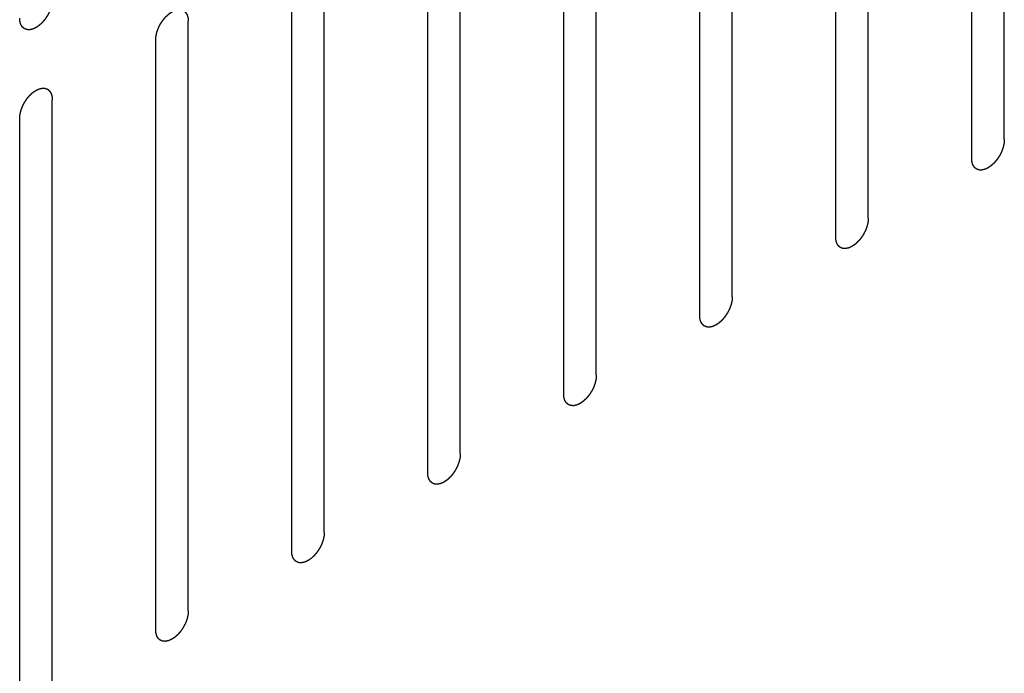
# Model space of a CAD drawing. Header units: inches. Extents: x 5 to 265, y 5 to 171.
# Tile 199 of 212: x 214.83 to 216.43, y 130.26 to 131.32. Entities that reach past the tile are written whole.
import ezdxf

# ---------------------------------------------------------------- set-up
doc = ezdxf.new("R2010")
doc.units = ezdxf.units.IN
doc.header["$LTSCALE"] = 14.96
doc.header["$MEASUREMENT"] = 0
doc.linetypes.add('HIDDEN', pattern=[0.2, 0.1, -0.1])
doc.layers.add('08_ALL_COSMETICS', color=7, linetype='CONTINUOUS')

msp = doc.modelspace()

# ---------------------------------------------------------------- linework, layer by layer
at = {"layer": '08_ALL_COSMETICS', "color": 7, "linetype": 'HIDDEN'}
for p, q in [((216.4339, 131.1251), (216.4339, 132.0844)), ((216.3809, 131.0944), (216.3809, 132.0538)), ((216.2126, 130.9973), (216.2126, 131.9567)), ((216.1596, 130.9667), (216.1596, 131.926)), ((215.9913, 130.8695), (215.9913, 131.8289)), ((215.9383, 130.8389), (215.9383, 131.7983)), ((215.77, 130.7417), (215.77, 131.7011)), ((215.7169, 130.7111), (215.7169, 131.6705)), ((215.5487, 130.6139), (215.5487, 131.5733)), ((215.4956, 130.5833), (215.4956, 131.5427)), ((215.3273, 130.4862), (215.3273, 131.4455)), ((215.2743, 130.4555), (215.2743, 131.4149)), ((215.106, 130.3584), (215.106, 131.3178)), ((215.053, 130.3278), (215.053, 131.2871)), ((214.8847, 130.2306), (214.8847, 131.19)), ((214.8317, 130.2), (214.8317, 131.1594))]:
    msp.add_line(p, q, dxfattribs=at)
for points in [[(214.8847, 131.3533), (214.8846, 131.3528), (214.8846, 131.3517), (214.8844, 131.3502), (214.8843, 131.3489), (214.8843, 131.348), (214.8842, 131.3474), (214.8842, 131.3471), (214.8841, 131.3466), (214.884, 131.3461), (214.8837, 131.3451), (214.8834, 131.3438), (214.8831, 131.3424), (214.8829, 131.3414), (214.8828, 131.3409), (214.8827, 131.3405), (214.8825, 131.34), (214.8823, 131.3395), (214.882, 131.3385), (214.8815, 131.3371), (214.881, 131.3357), (214.8806, 131.3348), (214.8804, 131.3342), (214.8803, 131.3338), (214.88, 131.3334), (214.8798, 131.3328), (214.8793, 131.3318), (214.8786, 131.3305), (214.8779, 131.3291), (214.8774, 131.3281), (214.8771, 131.3276), (214.8769, 131.3271), (214.8767, 131.3268), (214.8763, 131.3263), (214.8758, 131.3254), (214.8749, 131.3241), (214.8741, 131.3228), (214.8735, 131.3219), (214.8732, 131.3214), (214.8729, 131.321), (214.8726, 131.3207), (214.8723, 131.3202), (214.8716, 131.3195), (214.8706, 131.3183), (214.8697, 131.3172), (214.869, 131.3164), (214.8686, 131.3159), (214.8684, 131.3156), (214.868, 131.3153), (214.8676, 131.3149), (214.8669, 131.3142), (214.8659, 131.3133), (214.8649, 131.3123), (214.8641, 131.3117), (214.8637, 131.3113), (214.8634, 131.311), (214.8631, 131.3108), (214.8626, 131.3105), (214.8619, 131.3099), (214.8608, 131.3092), (214.8597, 131.3084), (214.8589, 131.3079), (214.8585, 131.3076), (214.8582, 131.3073), (214.8578, 131.3072), (214.8574, 131.307), (214.8567, 131.3067), (214.8556, 131.3062), (214.8545, 131.3057), (214.8538, 131.3053), (214.8533, 131.3051), (214.853, 131.3049), (214.8527, 131.3049), (214.8523, 131.3048), (214.8516, 131.3046), (214.8505, 131.3044), (214.8495, 131.3042), (214.8488, 131.304), (214.8484, 131.3039), (214.8481, 131.3038), (214.8478, 131.3038), (214.8474, 131.3039), (214.8467, 131.3039), (214.8458, 131.3039), (214.8448, 131.304), (214.8442, 131.304), (214.8438, 131.304), (214.8435, 131.304), (214.8432, 131.3041), (214.8429, 131.3042), (214.8423, 131.3044), (214.8415, 131.3047), (214.8406, 131.3051), (214.84, 131.3053), (214.8397, 131.3054), (214.8394, 131.3055), (214.8392, 131.3057), (214.8389, 131.3059), (214.8385, 131.3063), (214.8378, 131.3069), (214.8371, 131.3074), (214.8366, 131.3078), (214.8363, 131.3081), (214.8361, 131.3082), (214.836, 131.3085), (214.8358, 131.3088), (214.8354, 131.3093), (214.8349, 131.3101), (214.8344, 131.311), (214.834, 131.3115), (214.8338, 131.3118), (214.8337, 131.3121), (214.8336, 131.3124), (214.8335, 131.3128), (214.8332, 131.3135), (214.8329, 131.3145), (214.8326, 131.3155), (214.8324, 131.3162), (214.8323, 131.3166), (214.8322, 131.3169), (214.8321, 131.3173), (214.8321, 131.3178), (214.832, 131.3186), (214.8319, 131.3198), (214.8318, 131.3212), (214.8317, 131.3222), (214.8317, 131.3227)], [(215.053, 131.2871), (215.053, 131.2877), (215.0531, 131.2887), (215.0532, 131.2903), (215.0533, 131.2916), (215.0534, 131.2925), (215.0535, 131.293), (215.0535, 131.2934), (215.0536, 131.2938), (215.0537, 131.2943), (215.0539, 131.2953), (215.0542, 131.2967), (215.0545, 131.298), (215.0548, 131.299), (215.0549, 131.2996), (215.055, 131.3), (215.0551, 131.3004), (215.0553, 131.3009), (215.0557, 131.3019), (215.0562, 131.3033), (215.0567, 131.3047), (215.057, 131.3057), (215.0573, 131.3062), (215.0574, 131.3066), (215.0576, 131.3071), (215.0579, 131.3076), (215.0584, 131.3086), (215.0591, 131.31), (215.0598, 131.3113), (215.0603, 131.3123), (215.0605, 131.3129), (215.0607, 131.3133), (215.061, 131.3137), (215.0613, 131.3142), (215.0619, 131.3151), (215.0627, 131.3163), (215.0636, 131.3176), (215.0642, 131.3185), (215.0645, 131.319), (215.0647, 131.3194), (215.065, 131.3197), (215.0654, 131.3202), (215.0661, 131.321), (215.067, 131.3221), (215.068, 131.3232), (215.0686, 131.324), (215.069, 131.3245), (215.0693, 131.3249), (215.0696, 131.3251), (215.07, 131.3255), (215.0707, 131.3262), (215.0718, 131.3271), (215.0728, 131.3281), (215.0735, 131.3288), (215.0739, 131.3292), (215.0742, 131.3295), (215.0746, 131.3297), (215.075, 131.33), (215.0758, 131.3305), (215.0769, 131.3313), (215.078, 131.332), (215.0787, 131.3325), (215.0792, 131.3328), (215.0795, 131.3331), (215.0798, 131.3332), (215.0802, 131.3334), (215.081, 131.3338), (215.0821, 131.3343), (215.0831, 131.3348), (215.0839, 131.3351), (215.0843, 131.3353), (215.0846, 131.3355), (215.085, 131.3355), (215.0854, 131.3356), (215.0861, 131.3358), (215.0871, 131.336), (215.0882, 131.3363), (215.0889, 131.3364), (215.0893, 131.3365), (215.0896, 131.3366), (215.0899, 131.3366), (215.0903, 131.3366), (215.0909, 131.3365), (215.0919, 131.3365), (215.0928, 131.3365), (215.0935, 131.3365), (215.0939, 131.3364), (215.0942, 131.3365), (215.0944, 131.3363), (215.0948, 131.3362), (215.0954, 131.336), (215.0962, 131.3357), (215.0971, 131.3354), (215.0976, 131.3352), (215.098, 131.335), (215.0983, 131.335), (215.0984, 131.3348), (215.0987, 131.3345), (215.0992, 131.3341), (215.0999, 131.3336), (215.1006, 131.333), (215.101, 131.3326), (215.1013, 131.3324), (215.1015, 131.3322), (215.1017, 131.332), (215.1019, 131.3316), (215.1022, 131.3311), (215.1028, 131.3303), (215.1033, 131.3295), (215.1036, 131.3289), (215.1038, 131.3286), (215.104, 131.3284), (215.1041, 131.328), (215.1042, 131.3277), (215.1044, 131.3269), (215.1047, 131.3259), (215.105, 131.3249), (215.1053, 131.3242), (215.1054, 131.3238), (215.1055, 131.3235), (215.1055, 131.3231), (215.1056, 131.3227), (215.1056, 131.3218), (215.1057, 131.3206), (215.1059, 131.3192), (215.106, 131.3182), (215.106, 131.3178)], [(214.8317, 131.1594), (214.8317, 131.1599), (214.8318, 131.1609), (214.8319, 131.1625), (214.832, 131.1638), (214.8321, 131.1647), (214.8321, 131.1652), (214.8321, 131.1656), (214.8323, 131.166), (214.8324, 131.1666), (214.8326, 131.1675), (214.8329, 131.1689), (214.8332, 131.1703), (214.8334, 131.1712), (214.8336, 131.1718), (214.8336, 131.1722), (214.8338, 131.1726), (214.834, 131.1732), (214.8344, 131.1741), (214.8349, 131.1755), (214.8354, 131.1769), (214.8357, 131.1779), (214.8359, 131.1784), (214.8361, 131.1789), (214.8363, 131.1793), (214.8366, 131.1798), (214.8371, 131.1808), (214.8377, 131.1822), (214.8384, 131.1836), (214.8389, 131.1845), (214.8392, 131.1851), (214.8394, 131.1855), (214.8397, 131.1859), (214.84, 131.1864), (214.8406, 131.1873), (214.8414, 131.1886), (214.8423, 131.1898), (214.8428, 131.1907), (214.8432, 131.1912), (214.8434, 131.1916), (214.8437, 131.1919), (214.8441, 131.1924), (214.8447, 131.1932), (214.8457, 131.1943), (214.8466, 131.1955), (214.8473, 131.1963), (214.8477, 131.1967), (214.848, 131.1971), (214.8483, 131.1973), (214.8487, 131.1977), (214.8494, 131.1984), (214.8505, 131.1994), (214.8515, 131.2003), (214.8522, 131.201), (214.8526, 131.2014), (214.8529, 131.2017), (214.8533, 131.2019), (214.8537, 131.2022), (214.8545, 131.2027), (214.8555, 131.2035), (214.8566, 131.2042), (214.8574, 131.2048), (214.8578, 131.2051), (214.8582, 131.2053), (214.8585, 131.2054), (214.8589, 131.2056), (214.8597, 131.206), (214.8607, 131.2065), (214.8618, 131.207), (214.8626, 131.2073), (214.863, 131.2075), (214.8633, 131.2077), (214.8636, 131.2077), (214.864, 131.2079), (214.8648, 131.208), (214.8658, 131.2083), (214.8668, 131.2085), (214.8676, 131.2087), (214.868, 131.2087), (214.8683, 131.2088), (214.8686, 131.2088), (214.8689, 131.2088), (214.8696, 131.2088), (214.8706, 131.2087), (214.8715, 131.2087), (214.8722, 131.2087), (214.8726, 131.2087), (214.8729, 131.2087), (214.8731, 131.2085), (214.8734, 131.2084), (214.874, 131.2082), (214.8749, 131.2079), (214.8757, 131.2076), (214.8763, 131.2074), (214.8767, 131.2072), (214.8769, 131.2072), (214.8771, 131.207), (214.8774, 131.2068), (214.8779, 131.2064), (214.8786, 131.2058), (214.8792, 131.2052), (214.8797, 131.2048), (214.88, 131.2046), (214.8802, 131.2044), (214.8804, 131.2042), (214.8806, 131.2039), (214.8809, 131.2033), (214.8814, 131.2025), (214.8819, 131.2017), (214.8823, 131.2011), (214.8825, 131.2008), (214.8827, 131.2006), (214.8827, 131.2003), (214.8829, 131.1999), (214.8831, 131.1992), (214.8834, 131.1982), (214.8837, 131.1971), (214.8839, 131.1964), (214.8841, 131.196), (214.8842, 131.1957), (214.8842, 131.1954), (214.8842, 131.1949), (214.8843, 131.1941), (214.8844, 131.1929), (214.8846, 131.1914), (214.8846, 131.1905), (214.8847, 131.19)], [(216.4339, 131.1251), (216.4339, 131.1245), (216.4338, 131.1235), (216.4337, 131.1219), (216.4336, 131.1206), (216.4335, 131.1197), (216.4335, 131.1192), (216.4335, 131.1188), (216.4333, 131.1184), (216.4332, 131.1179), (216.433, 131.1169), (216.4327, 131.1155), (216.4324, 131.1142), (216.4322, 131.1132), (216.432, 131.1126), (216.432, 131.1122), (216.4318, 131.1118), (216.4316, 131.1113), (216.4312, 131.1103), (216.4307, 131.1089), (216.4302, 131.1075), (216.4299, 131.1065), (216.4297, 131.106), (216.4295, 131.1056), (216.4293, 131.1051), (216.429, 131.1046), (216.4285, 131.1036), (216.4279, 131.1022), (216.4272, 131.1009), (216.4267, 131.0999), (216.4264, 131.0993), (216.4262, 131.0989), (216.4259, 131.0985), (216.4256, 131.098), (216.425, 131.0971), (216.4242, 131.0959), (216.4233, 131.0946), (216.4228, 131.0937), (216.4224, 131.0932), (216.4222, 131.0928), (216.4219, 131.0925), (216.4215, 131.092), (216.4209, 131.0912), (216.4199, 131.0901), (216.419, 131.089), (216.4183, 131.0882), (216.4179, 131.0877), (216.4176, 131.0873), (216.4173, 131.0871), (216.4169, 131.0867), (216.4162, 131.086), (216.4151, 131.0851), (216.4141, 131.0841), (216.4134, 131.0834), (216.413, 131.0831), (216.4127, 131.0827), (216.4123, 131.0825), (216.4119, 131.0822), (216.4111, 131.0817), (216.4101, 131.0809), (216.409, 131.0802), (216.4082, 131.0797), (216.4078, 131.0794), (216.4074, 131.0791), (216.4071, 131.079), (216.4067, 131.0788), (216.4059, 131.0784), (216.4049, 131.0779), (216.4038, 131.0774), (216.403, 131.0771), (216.4026, 131.0769), (216.4023, 131.0767), (216.402, 131.0767), (216.4016, 131.0766), (216.4008, 131.0764), (216.3998, 131.0762), (216.3988, 131.0759), (216.398, 131.0758), (216.3976, 131.0757), (216.3973, 131.0756), (216.397, 131.0756), (216.3967, 131.0756), (216.396, 131.0757), (216.395, 131.0757), (216.3941, 131.0757), (216.3934, 131.0757), (216.393, 131.0758), (216.3927, 131.0757), (216.3925, 131.0759), (216.3922, 131.076), (216.3916, 131.0762), (216.3907, 131.0765), (216.3899, 131.0768), (216.3893, 131.077), (216.3889, 131.0772), (216.3887, 131.0772), (216.3885, 131.0774), (216.3882, 131.0777), (216.3877, 131.0781), (216.387, 131.0786), (216.3864, 131.0792), (216.3859, 131.0796), (216.3856, 131.0798), (216.3854, 131.08), (216.3852, 131.0802), (216.385, 131.0806), (216.3847, 131.0811), (216.3842, 131.0819), (216.3837, 131.0827), (216.3833, 131.0833), (216.3831, 131.0836), (216.3829, 131.0838), (216.3829, 131.0842), (216.3827, 131.0845), (216.3825, 131.0853), (216.3822, 131.0863), (216.3819, 131.0873), (216.3817, 131.088), (216.3815, 131.0884), (216.3814, 131.0887), (216.3814, 131.0891), (216.3814, 131.0895), (216.3813, 131.0904), (216.3812, 131.0916), (216.381, 131.093), (216.381, 131.094), (216.3809, 131.0944)], [(216.2126, 130.9973), (216.2126, 130.9968), (216.2125, 130.9957), (216.2124, 130.9942), (216.2123, 130.9929), (216.2122, 130.9919), (216.2121, 130.9914), (216.2121, 130.991), (216.212, 130.9906), (216.2119, 130.9901), (216.2117, 130.9891), (216.2114, 130.9877), (216.2111, 130.9864), (216.2108, 130.9854), (216.2107, 130.9849), (216.2106, 130.9845), (216.2105, 130.984), (216.2103, 130.9835), (216.2099, 130.9825), (216.2094, 130.9811), (216.2089, 130.9797), (216.2086, 130.9787), (216.2083, 130.9782), (216.2082, 130.9778), (216.208, 130.9774), (216.2077, 130.9768), (216.2072, 130.9758), (216.2065, 130.9745), (216.2058, 130.9731), (216.2053, 130.9721), (216.2051, 130.9716), (216.2049, 130.9711), (216.2046, 130.9708), (216.2043, 130.9702), (216.2037, 130.9694), (216.2029, 130.9681), (216.202, 130.9668), (216.2014, 130.9659), (216.2011, 130.9654), (216.2009, 130.965), (216.2006, 130.9647), (216.2002, 130.9642), (216.1995, 130.9634), (216.1986, 130.9623), (216.1976, 130.9612), (216.197, 130.9604), (216.1966, 130.9599), (216.1963, 130.9596), (216.196, 130.9593), (216.1956, 130.9589), (216.1949, 130.9582), (216.1938, 130.9573), (216.1928, 130.9563), (216.1921, 130.9556), (216.1917, 130.9553), (216.1914, 130.955), (216.191, 130.9548), (216.1906, 130.9544), (216.1898, 130.9539), (216.1887, 130.9532), (216.1876, 130.9524), (216.1869, 130.9519), (216.1864, 130.9516), (216.1861, 130.9513), (216.1858, 130.9512), (216.1854, 130.951), (216.1846, 130.9507), (216.1835, 130.9502), (216.1825, 130.9497), (216.1817, 130.9493), (216.1813, 130.9491), (216.181, 130.9489), (216.1806, 130.9489), (216.1802, 130.9488), (216.1795, 130.9486), (216.1785, 130.9484), (216.1775, 130.9482), (216.1767, 130.948), (216.1763, 130.9479), (216.176, 130.9478), (216.1757, 130.9478), (216.1753, 130.9478), (216.1747, 130.9479), (216.1737, 130.9479), (216.1728, 130.9479), (216.1721, 130.948), (216.1717, 130.948), (216.1714, 130.948), (216.1712, 130.9481), (216.1708, 130.9482), (216.1702, 130.9484), (216.1694, 130.9487), (216.1685, 130.9491), (216.168, 130.9493), (216.1676, 130.9494), (216.1673, 130.9495), (216.1672, 130.9497), (216.1669, 130.9499), (216.1664, 130.9503), (216.1657, 130.9508), (216.165, 130.9514), (216.1646, 130.9518), (216.1643, 130.952), (216.1641, 130.9522), (216.1639, 130.9525), (216.1637, 130.9528), (216.1634, 130.9533), (216.1629, 130.9541), (216.1623, 130.9549), (216.162, 130.9555), (216.1618, 130.9558), (216.1616, 130.956), (216.1615, 130.9564), (216.1614, 130.9568), (216.1612, 130.9575), (216.1609, 130.9585), (216.1606, 130.9595), (216.1603, 130.9602), (216.1602, 130.9606), (216.1601, 130.9609), (216.1601, 130.9613), (216.16, 130.9617), (216.16, 130.9626), (216.1599, 130.9638), (216.1597, 130.9652), (216.1596, 130.9662), (216.1596, 130.9667)], [(215.9913, 130.8695), (215.9913, 130.869), (215.9912, 130.8679), (215.9911, 130.8664), (215.9909, 130.8651), (215.9909, 130.8642), (215.9908, 130.8636), (215.9908, 130.8633), (215.9907, 130.8628), (215.9906, 130.8623), (215.9904, 130.8613), (215.9901, 130.86), (215.9897, 130.8586), (215.9895, 130.8576), (215.9894, 130.8571), (215.9893, 130.8567), (215.9891, 130.8563), (215.9889, 130.8557), (215.9886, 130.8547), (215.9881, 130.8533), (215.9876, 130.8519), (215.9872, 130.851), (215.987, 130.8504), (215.9869, 130.85), (215.9867, 130.8496), (215.9864, 130.849), (215.9859, 130.8481), (215.9852, 130.8467), (215.9845, 130.8453), (215.984, 130.8443), (215.9837, 130.8438), (215.9835, 130.8434), (215.9833, 130.843), (215.983, 130.8425), (215.9824, 130.8416), (215.9815, 130.8403), (215.9807, 130.839), (215.9801, 130.8381), (215.9798, 130.8376), (215.9795, 130.8372), (215.9792, 130.8369), (215.9789, 130.8365), (215.9782, 130.8357), (215.9773, 130.8345), (215.9763, 130.8334), (215.9756, 130.8326), (215.9753, 130.8321), (215.975, 130.8318), (215.9747, 130.8315), (215.9743, 130.8311), (215.9735, 130.8305), (215.9725, 130.8295), (215.9715, 130.8285), (215.9707, 130.8279), (215.9703, 130.8275), (215.97, 130.8272), (215.9697, 130.827), (215.9693, 130.8267), (215.9685, 130.8261), (215.9674, 130.8254), (215.9663, 130.8246), (215.9655, 130.8241), (215.9651, 130.8238), (215.9648, 130.8235), (215.9645, 130.8234), (215.964, 130.8232), (215.9633, 130.8229), (215.9622, 130.8224), (215.9611, 130.8219), (215.9604, 130.8215), (215.96, 130.8213), (215.9596, 130.8212), (215.9593, 130.8211), (215.9589, 130.821), (215.9582, 130.8208), (215.9572, 130.8206), (215.9561, 130.8204), (215.9554, 130.8202), (215.955, 130.8201), (215.9547, 130.82), (215.9544, 130.8201), (215.954, 130.8201), (215.9533, 130.8201), (215.9524, 130.8201), (215.9514, 130.8202), (215.9508, 130.8202), (215.9504, 130.8202), (215.9501, 130.8202), (215.9499, 130.8203), (215.9495, 130.8204), (215.9489, 130.8207), (215.9481, 130.821), (215.9472, 130.8213), (215.9466, 130.8215), (215.9463, 130.8216), (215.946, 130.8217), (215.9458, 130.8219), (215.9456, 130.8221), (215.9451, 130.8225), (215.9444, 130.8231), (215.9437, 130.8236), (215.9432, 130.824), (215.943, 130.8243), (215.9427, 130.8244), (215.9426, 130.8247), (215.9424, 130.825), (215.942, 130.8256), (215.9415, 130.8264), (215.941, 130.8272), (215.9407, 130.8277), (215.9405, 130.828), (215.9403, 130.8283), (215.9402, 130.8286), (215.9401, 130.829), (215.9399, 130.8297), (215.9395, 130.8307), (215.9392, 130.8317), (215.939, 130.8324), (215.9389, 130.8328), (215.9388, 130.8331), (215.9388, 130.8335), (215.9387, 130.834), (215.9386, 130.8348), (215.9385, 130.836), (215.9384, 130.8374), (215.9383, 130.8384), (215.9383, 130.8389)], [(215.77, 130.7417), (215.7699, 130.7412), (215.7699, 130.7402), (215.7697, 130.7386), (215.7696, 130.7373), (215.7695, 130.7364), (215.7695, 130.7359), (215.7695, 130.7355), (215.7694, 130.7351), (215.7693, 130.7345), (215.769, 130.7336), (215.7687, 130.7322), (215.7684, 130.7308), (215.7682, 130.7299), (215.7681, 130.7293), (215.768, 130.7289), (215.7678, 130.7285), (215.7676, 130.7279), (215.7673, 130.7269), (215.7668, 130.7256), (215.7663, 130.7242), (215.7659, 130.7232), (215.7657, 130.7226), (215.7656, 130.7222), (215.7653, 130.7218), (215.7651, 130.7212), (215.7646, 130.7203), (215.7639, 130.7189), (215.7632, 130.7175), (215.7627, 130.7165), (215.7624, 130.716), (215.7622, 130.7156), (215.762, 130.7152), (215.7616, 130.7147), (215.761, 130.7138), (215.7602, 130.7125), (215.7594, 130.7113), (215.7588, 130.7104), (215.7585, 130.7099), (215.7582, 130.7095), (215.7579, 130.7091), (215.7575, 130.7087), (215.7569, 130.7079), (215.7559, 130.7067), (215.755, 130.7056), (215.7543, 130.7048), (215.7539, 130.7044), (215.7537, 130.704), (215.7533, 130.7037), (215.7529, 130.7033), (215.7522, 130.7027), (215.7512, 130.7017), (215.7501, 130.7008), (215.7494, 130.7001), (215.749, 130.6997), (215.7487, 130.6994), (215.7484, 130.6992), (215.7479, 130.6989), (215.7472, 130.6984), (215.7461, 130.6976), (215.745, 130.6968), (215.7442, 130.6963), (215.7438, 130.696), (215.7435, 130.6958), (215.7431, 130.6956), (215.7427, 130.6954), (215.742, 130.6951), (215.7409, 130.6946), (215.7398, 130.6941), (215.7391, 130.6937), (215.7386, 130.6936), (215.7383, 130.6934), (215.738, 130.6933), (215.7376, 130.6932), (215.7369, 130.6931), (215.7358, 130.6928), (215.7348, 130.6926), (215.7341, 130.6924), (215.7337, 130.6923), (215.7334, 130.6922), (215.7331, 130.6923), (215.7327, 130.6923), (215.732, 130.6923), (215.7311, 130.6923), (215.7301, 130.6924), (215.7295, 130.6924), (215.7291, 130.6924), (215.7288, 130.6924), (215.7285, 130.6925), (215.7282, 130.6926), (215.7276, 130.6929), (215.7267, 130.6932), (215.7259, 130.6935), (215.7253, 130.6937), (215.725, 130.6938), (215.7247, 130.6939), (215.7245, 130.6941), (215.7242, 130.6943), (215.7238, 130.6947), (215.7231, 130.6953), (215.7224, 130.6959), (215.7219, 130.6963), (215.7216, 130.6965), (215.7214, 130.6966), (215.7213, 130.6969), (215.7211, 130.6972), (215.7207, 130.6978), (215.7202, 130.6986), (215.7197, 130.6994), (215.7193, 130.6999), (215.7191, 130.7003), (215.719, 130.7005), (215.7189, 130.7008), (215.7188, 130.7012), (215.7185, 130.7019), (215.7182, 130.7029), (215.7179, 130.7039), (215.7177, 130.7046), (215.7176, 130.705), (215.7175, 130.7053), (215.7174, 130.7057), (215.7174, 130.7062), (215.7173, 130.707), (215.7172, 130.7082), (215.7171, 130.7097), (215.717, 130.7106), (215.7169, 130.7111)], [(215.5487, 130.6139), (215.5486, 130.6134), (215.5485, 130.6124), (215.5484, 130.6108), (215.5483, 130.6095), (215.5482, 130.6086), (215.5482, 130.6081), (215.5482, 130.6077), (215.5481, 130.6073), (215.5479, 130.6067), (215.5477, 130.6058), (215.5474, 130.6044), (215.5471, 130.603), (215.5469, 130.6021), (215.5467, 130.6015), (215.5467, 130.6011), (215.5465, 130.6007), (215.5463, 130.6001), (215.5459, 130.5992), (215.5454, 130.5978), (215.5449, 130.5964), (215.5446, 130.5954), (215.5444, 130.5948), (215.5442, 130.5944), (215.544, 130.594), (215.5437, 130.5935), (215.5432, 130.5925), (215.5426, 130.5911), (215.5419, 130.5897), (215.5414, 130.5888), (215.5411, 130.5882), (215.5409, 130.5878), (215.5406, 130.5874), (215.5403, 130.5869), (215.5397, 130.586), (215.5389, 130.5847), (215.5381, 130.5835), (215.5375, 130.5826), (215.5371, 130.5821), (215.5369, 130.5817), (215.5366, 130.5814), (215.5362, 130.5809), (215.5356, 130.5801), (215.5346, 130.579), (215.5337, 130.5778), (215.533, 130.577), (215.5326, 130.5766), (215.5323, 130.5762), (215.532, 130.576), (215.5316, 130.5756), (215.5309, 130.5749), (215.5299, 130.5739), (215.5288, 130.573), (215.5281, 130.5723), (215.5277, 130.5719), (215.5274, 130.5716), (215.5271, 130.5714), (215.5266, 130.5711), (215.5259, 130.5706), (215.5248, 130.5698), (215.5237, 130.5691), (215.5229, 130.5685), (215.5225, 130.5682), (215.5221, 130.568), (215.5218, 130.5679), (215.5214, 130.5677), (215.5206, 130.5673), (215.5196, 130.5668), (215.5185, 130.5663), (215.5177, 130.566), (215.5173, 130.5658), (215.517, 130.5656), (215.5167, 130.5656), (215.5163, 130.5654), (215.5155, 130.5653), (215.5145, 130.565), (215.5135, 130.5648), (215.5128, 130.5646), (215.5123, 130.5646), (215.512, 130.5645), (215.5118, 130.5645), (215.5114, 130.5645), (215.5107, 130.5645), (215.5097, 130.5646), (215.5088, 130.5646), (215.5081, 130.5646), (215.5078, 130.5646), (215.5075, 130.5646), (215.5072, 130.5647), (215.5069, 130.5649), (215.5063, 130.5651), (215.5054, 130.5654), (215.5046, 130.5657), (215.504, 130.5659), (215.5036, 130.5661), (215.5034, 130.5661), (215.5032, 130.5663), (215.5029, 130.5665), (215.5024, 130.5669), (215.5017, 130.5675), (215.5011, 130.5681), (215.5006, 130.5685), (215.5003, 130.5687), (215.5001, 130.5688), (215.5, 130.5691), (215.4997, 130.5694), (215.4994, 130.57), (215.4989, 130.5708), (215.4984, 130.5716), (215.498, 130.5722), (215.4978, 130.5725), (215.4976, 130.5727), (215.4976, 130.573), (215.4974, 130.5734), (215.4972, 130.5741), (215.4969, 130.5751), (215.4966, 130.5762), (215.4964, 130.5769), (215.4962, 130.5773), (215.4961, 130.5775), (215.4961, 130.5779), (215.4961, 130.5784), (215.496, 130.5792), (215.4959, 130.5804), (215.4958, 130.5819), (215.4957, 130.5828), (215.4956, 130.5833)], [(215.3273, 130.4862), (215.3273, 130.4856), (215.3272, 130.4846), (215.3271, 130.483), (215.327, 130.4817), (215.3269, 130.4808), (215.3269, 130.4803), (215.3268, 130.4799), (215.3267, 130.4795), (215.3266, 130.479), (215.3264, 130.478), (215.3261, 130.4766), (215.3258, 130.4753), (215.3256, 130.4743), (215.3254, 130.4737), (215.3253, 130.4733), (215.3252, 130.4729), (215.325, 130.4724), (215.3246, 130.4714), (215.3241, 130.47), (215.3236, 130.4686), (215.3233, 130.4676), (215.323, 130.4671), (215.3229, 130.4667), (215.3227, 130.4662), (215.3224, 130.4657), (215.3219, 130.4647), (215.3212, 130.4633), (215.3205, 130.462), (215.3201, 130.461), (215.3198, 130.4604), (215.3196, 130.46), (215.3193, 130.4596), (215.319, 130.4591), (215.3184, 130.4582), (215.3176, 130.457), (215.3167, 130.4557), (215.3162, 130.4548), (215.3158, 130.4543), (215.3156, 130.4539), (215.3153, 130.4536), (215.3149, 130.4531), (215.3142, 130.4523), (215.3133, 130.4512), (215.3123, 130.4501), (215.3117, 130.4493), (215.3113, 130.4488), (215.311, 130.4484), (215.3107, 130.4482), (215.3103, 130.4478), (215.3096, 130.4471), (215.3085, 130.4462), (215.3075, 130.4452), (215.3068, 130.4445), (215.3064, 130.4441), (215.3061, 130.4438), (215.3057, 130.4436), (215.3053, 130.4433), (215.3045, 130.4428), (215.3034, 130.442), (215.3023, 130.4413), (215.3016, 130.4408), (215.3011, 130.4405), (215.3008, 130.4402), (215.3005, 130.4401), (215.3001, 130.4399), (215.2993, 130.4395), (215.2982, 130.439), (215.2972, 130.4385), (215.2964, 130.4382), (215.296, 130.438), (215.2957, 130.4378), (215.2954, 130.4378), (215.2949, 130.4377), (215.2942, 130.4375), (215.2932, 130.4373), (215.2922, 130.437), (215.2914, 130.4369), (215.291, 130.4368), (215.2907, 130.4367), (215.2904, 130.4367), (215.29, 130.4367), (215.2894, 130.4368), (215.2884, 130.4368), (215.2875, 130.4368), (215.2868, 130.4368), (215.2864, 130.4369), (215.2861, 130.4368), (215.2859, 130.437), (215.2855, 130.4371), (215.285, 130.4373), (215.2841, 130.4376), (215.2833, 130.4379), (215.2827, 130.4381), (215.2823, 130.4383), (215.2821, 130.4383), (215.2819, 130.4385), (215.2816, 130.4388), (215.2811, 130.4392), (215.2804, 130.4397), (215.2797, 130.4403), (215.2793, 130.4407), (215.279, 130.4409), (215.2788, 130.4411), (215.2786, 130.4413), (215.2784, 130.4416), (215.2781, 130.4422), (215.2776, 130.443), (215.2771, 130.4438), (215.2767, 130.4444), (215.2765, 130.4447), (215.2763, 130.4449), (215.2762, 130.4453), (215.2761, 130.4456), (215.2759, 130.4464), (215.2756, 130.4474), (215.2753, 130.4484), (215.275, 130.4491), (215.2749, 130.4495), (215.2748, 130.4498), (215.2748, 130.4501), (215.2747, 130.4506), (215.2747, 130.4515), (215.2746, 130.4527), (215.2744, 130.4541), (215.2743, 130.4551), (215.2743, 130.4555)], [(215.106, 130.3584), (215.106, 130.3579), (215.1059, 130.3568), (215.1058, 130.3553), (215.1056, 130.354), (215.1056, 130.353), (215.1055, 130.3525), (215.1055, 130.3521), (215.1054, 130.3517), (215.1053, 130.3512), (215.1051, 130.3502), (215.1048, 130.3488), (215.1044, 130.3475), (215.1042, 130.3465), (215.1041, 130.346), (215.104, 130.3456), (215.1039, 130.3451), (215.1037, 130.3446), (215.1033, 130.3436), (215.1028, 130.3422), (215.1023, 130.3408), (215.1019, 130.3398), (215.1017, 130.3393), (215.1016, 130.3389), (215.1014, 130.3385), (215.1011, 130.3379), (215.1006, 130.3369), (215.0999, 130.3356), (215.0992, 130.3342), (215.0987, 130.3332), (215.0984, 130.3327), (215.0983, 130.3322), (215.098, 130.3319), (215.0977, 130.3313), (215.0971, 130.3305), (215.0962, 130.3292), (215.0954, 130.3279), (215.0948, 130.327), (215.0945, 130.3265), (215.0943, 130.3261), (215.094, 130.3258), (215.0936, 130.3253), (215.0929, 130.3245), (215.092, 130.3234), (215.091, 130.3223), (215.0903, 130.3215), (215.09, 130.321), (215.0897, 130.3207), (215.0894, 130.3204), (215.089, 130.32), (215.0882, 130.3193), (215.0872, 130.3184), (215.0862, 130.3174), (215.0855, 130.3167), (215.085, 130.3164), (215.0847, 130.3161), (215.0844, 130.3159), (215.084, 130.3155), (215.0832, 130.315), (215.0821, 130.3143), (215.081, 130.3135), (215.0803, 130.313), (215.0798, 130.3127), (215.0795, 130.3124), (215.0792, 130.3123), (215.0787, 130.3121), (215.078, 130.3118), (215.0769, 130.3112), (215.0758, 130.3108), (215.0751, 130.3104), (215.0747, 130.3102), (215.0743, 130.31), (215.074, 130.31), (215.0736, 130.3099), (215.0729, 130.3097), (215.0719, 130.3095), (215.0708, 130.3093), (215.0701, 130.3091), (215.0697, 130.309), (215.0694, 130.3089), (215.0691, 130.3089), (215.0687, 130.3089), (215.0681, 130.309), (215.0671, 130.309), (215.0662, 130.309), (215.0655, 130.3091), (215.0651, 130.3091), (215.0648, 130.3091), (215.0646, 130.3092), (215.0642, 130.3093), (215.0636, 130.3095), (215.0628, 130.3098), (215.0619, 130.3102), (215.0613, 130.3104), (215.061, 130.3105), (215.0607, 130.3106), (215.0605, 130.3108), (215.0603, 130.311), (215.0598, 130.3114), (215.0591, 130.3119), (215.0584, 130.3125), (215.0579, 130.3129), (215.0577, 130.3131), (215.0574, 130.3133), (215.0573, 130.3136), (215.0571, 130.3139), (215.0567, 130.3144), (215.0562, 130.3152), (215.0557, 130.316), (215.0554, 130.3166), (215.0552, 130.3169), (215.055, 130.3171), (215.0549, 130.3175), (215.0548, 130.3179), (215.0546, 130.3186), (215.0543, 130.3196), (215.0539, 130.3206), (215.0537, 130.3213), (215.0536, 130.3217), (215.0535, 130.322), (215.0535, 130.3224), (215.0534, 130.3228), (215.0533, 130.3237), (215.0532, 130.3249), (215.0531, 130.3263), (215.053, 130.3273), (215.053, 130.3278)]]:
    msp.add_open_spline(points, degree=3, knots=[0, 0, 0, 0, 0.015625, 0.03125, 0.046875, 0.054688, 0.058594, 0.0625, 0.066406, 0.070312, 0.078125, 0.09375, 0.109375, 0.117188, 0.121094, 0.125, 0.128906, 0.132812, 0.140625, 0.15625, 0.171875, 0.179688, 0.183594, 0.1875, 0.191406, 0.195312, 0.203125, 0.21875, 0.234375, 0.242188, 0.246094, 0.25, 0.253906, 0.257812, 0.265625, 0.28125, 0.296875, 0.304688, 0.308594, 0.3125, 0.316406, 0.320312, 0.328125, 0.34375, 0.359375, 0.367188, 0.371094, 0.375, 0.378906, 0.382812, 0.390625, 0.40625, 0.421875, 0.429688, 0.433594, 0.4375, 0.441406, 0.445312, 0.453125, 0.46875, 0.484375, 0.492188, 0.496094, 0.5, 0.503906, 0.507812, 0.515625, 0.53125, 0.546875, 0.554688, 0.558594, 0.5625, 0.566406, 0.570312, 0.578125, 0.59375, 0.609375, 0.617188, 0.621094, 0.625, 0.628906, 0.632812, 0.640625, 0.65625, 0.671875, 0.679688, 0.683594, 0.6875, 0.691406, 0.695312, 0.703125, 0.71875, 0.734375, 0.742188, 0.746094, 0.75, 0.753906, 0.757812, 0.765625, 0.78125, 0.796875, 0.804688, 0.808594, 0.8125, 0.816406, 0.820312, 0.828125, 0.84375, 0.859375, 0.867188, 0.871094, 0.875, 0.878906, 0.882812, 0.890625, 0.90625, 0.921875, 0.929688, 0.933594, 0.9375, 0.941406, 0.945312, 0.953125, 0.96875, 0.984375, 1, 1, 1, 1], dxfattribs=at)

doc.saveas('drawing.dxf')
